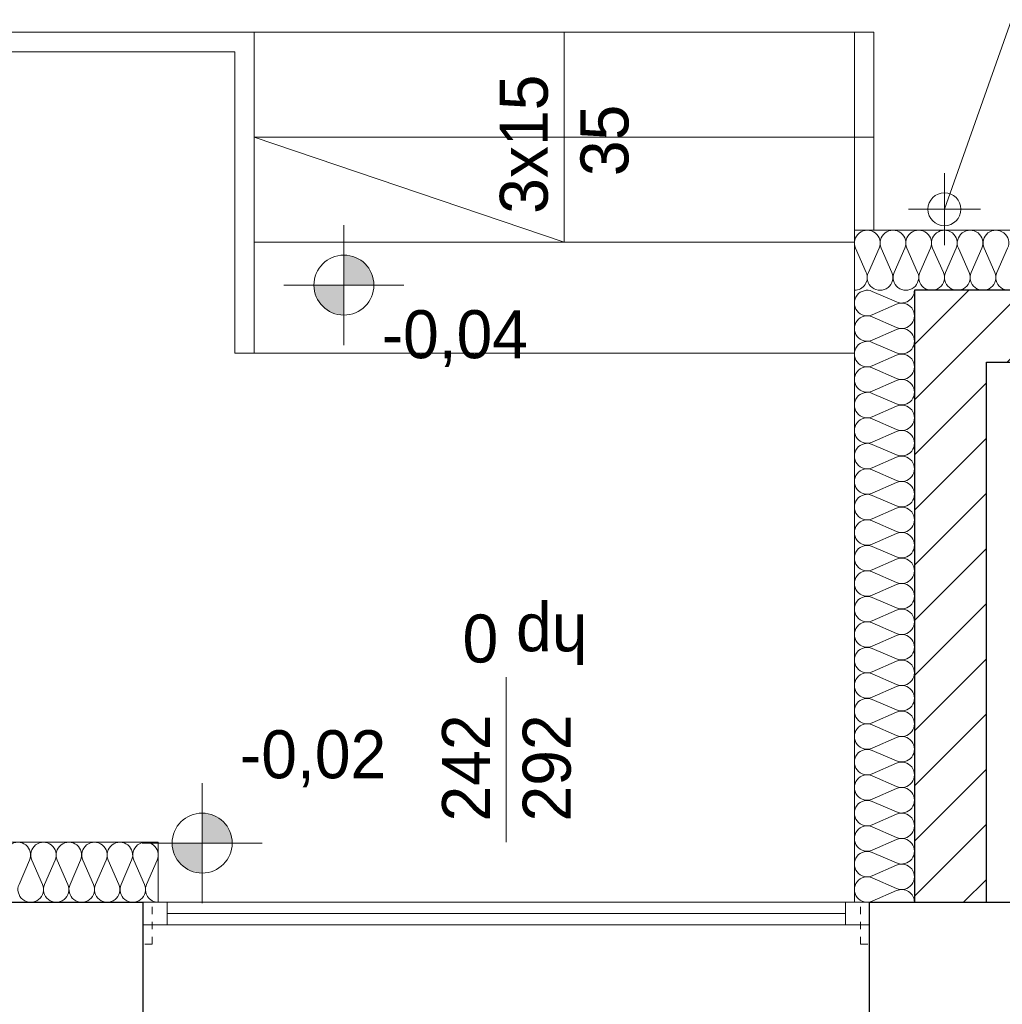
# Model space of a CAD drawing. Extents: x -220425 to -32551, y -64521 to 77206.
# Tile 27 of 59: x -181694 to -178420, y 2305 to 5587. Entities that reach past the tile are written whole.
import ezdxf

# ---------------------------------------------------------------- set-up
doc = ezdxf.new("R2010")
doc.units = 0
doc.header["$MEASUREMENT"] = 0
doc.linetypes.add('Hidden Line', pattern=[50, 25, -25])
for name, color, linetype, lineweight in [('ARCH dach_Nr_Pióra__46', 5, 'Continuous', 13), ('Arch rynny_Nr_Pióra__21', 7, 'Continuous', 9), ('Arch schody_Nr_Pióra__21', 7, 'Continuous', 9), ('Arch wyburzenia_Nr_Pióra__46', 5, 'Continuous', 13), ('Arch ściany nośne_Nr_Pióra__21', 7, 'Continuous', 9), ('Arch ściany nośne_Nr_Pióra__27', 7, 'Continuous', 30), ('INWENT RZĘDNE_Nr_Pióra__21', 7, 'Continuous', 9), ('INWENT.ŚCIANY_Nr_Pióra__1', 7, 'Continuous', 25), ('INWENT.ŚCIANY_Nr_Pióra__101', 8, 'Continuous', 13)]:
    doc.layers.add(name, color=color, linetype=linetype, lineweight=lineweight)
doc.layers.add('Arch ocieplenie_Nr_Pióra__22', color=7, linetype='Continuous', lineweight=9, true_color=0x7f7f7f)
doc.layers.add('Arch okna_Nr_Pióra__4', color=7, linetype='Continuous', lineweight=9, true_color=0x029e21)
doc.layers.add('Drzwi ArchiCAD', color=7, linetype='Continuous')
doc.styles.add('GENERATED_STYLE_2', font='txt')
doc.styles.add('GENERATED_STYLE_6', font='txt')
pattern_1 = [(45, (197252.38, 10015.15), (-91.92388, 91.92388), [])]

# ---------------------------------------------------------------- blocks, each defined once
blk = doc.blocks.new('A$C68B6B573')
at = {"layer": 'Arch ściany nośne_Nr_Pióra__21', "linetype": 'Continuous'}
h = blk.add_hatch(dxfattribs=at)
h.set_pattern_fill('Common_Brick', color=252, style=0, pattern_type=2)
h.set_pattern_definition(pattern_1)
h.paths.add_polyline_path([(18780, 12660), (18780, 14460), (18540, 14700), (18540, 12660)], flags=0)
h = blk.add_hatch(dxfattribs=at)
h.set_pattern_fill('Common_Brick', color=252, style=0, pattern_type=2)
h.set_pattern_definition(pattern_1)
h.paths.add_polyline_path([(18890, 14700), (18540, 14700), (18780, 14460), (18890, 14460)], flags=0)
at = {"layer": 'INWENT RZĘDNE_Nr_Pióra__21', "linetype": 'Continuous'}
for points in [[(16638.8, 14717.3), (16738.8, 14717.3), (16731.2, 14755.6), (16709.5, 14788), (16677.1, 14809.7), (16638.8, 14817.3)], [(16638.8, 14717.3), (16538.8, 14717.3), (16546.4, 14679.1), (16568.1, 14646.6), (16600.5, 14624.9), (16638.8, 14617.3)], [(16166.4, 12857.4), (16266.4, 12857.4), (16258.8, 12895.7), (16237.1, 12928.1), (16204.7, 12949.8), (16166.4, 12957.4)], [(16166.4, 12857.4), (16066.4, 12857.4), (16074, 12819.1), (16095.7, 12786.7), (16128.1, 12765), (16166.4, 12757.4)]]:
    blk.add_hatch(color=252, dxfattribs=at).paths.add_polyline_path(points, flags=0)
at = {"layer": 'ARCH dach_Nr_Pióra__46', "color": 252, "linetype": 'Hidden Line'}
blk.add_line((18340, 14900), (23970, 14900), dxfattribs=at)
at = {"layer": 'Arch ocieplenie_Nr_Pióra__22', "color": 252, "linetype": 'Continuous'}
for p, q in [((18343.6, 14840.4), (18379.3, 14759.6)), ((18386.5, 14759.6), (18422.1, 14840.4)), ((18429.3, 14840.4), (18465, 14759.6)), ((18472.2, 14759.6), (18507.8, 14840.4)), ((18515, 14840.4), (18550.7, 14759.6)), ((18557.9, 14759.6), (18593.5, 14840.4)), ((18600.7, 14840.4), (18636.4, 14759.6)), ((18643.6, 14759.6), (18679.3, 14840.4)), ((18686.5, 14840.4), (18722.1, 14759.6)), ((18729.3, 14759.6), (18765, 14840.4)), ((18772.2, 14840.4), (18807.8, 14759.6)), ((18815, 14759.6), (18850.7, 14840.4)), ((18480.4, 14661.1), (18399.6, 14696.4)), ((18399.6, 14618.6), (18480.4, 14653.9)), ((18480.4, 14576.1), (18399.6, 14611.4)), ((18399.6, 14533.6), (18480.4, 14568.9)), ((18480.4, 14491.1), (18399.6, 14526.4)), ((18399.6, 14448.6), (18480.4, 14483.9)), ((18480.4, 14406.1), (18399.6, 14441.4)), ((18399.6, 14363.6), (18480.4, 14398.9)), ((18480.4, 14321.1), (18399.6, 14356.4)), ((18399.6, 14278.6), (18480.4, 14313.9)), ((18480.4, 14236.1), (18399.6, 14271.4)), ((18399.6, 14193.6), (18480.4, 14228.9)), ((18480.4, 14151.1), (18399.6, 14186.4)), ((18399.6, 14108.6), (18480.4, 14143.9)), ((18480.4, 14066.1), (18399.6, 14101.4)), ((18399.6, 14023.6), (18480.4, 14058.9)), ((18480.4, 13981.1), (18399.6, 14016.4)), ((18399.6, 13938.6), (18480.4, 13973.9)), ((18480.4, 13896.1), (18399.6, 13931.4)), ((18399.6, 13853.6), (18480.4, 13888.9)), ((18480.4, 13811.1), (18399.6, 13846.4)), ((18399.6, 13768.6), (18480.4, 13803.9)), ((18480.4, 13726.1), (18399.6, 13761.4)), ((18399.6, 13683.6), (18480.4, 13718.9)), ((18480.4, 13641.1), (18399.6, 13676.4)), ((18399.6, 13598.6), (18480.4, 13633.9)), ((18480.4, 13556.1), (18399.6, 13591.4)), ((18399.6, 13513.6), (18480.4, 13548.9)), ((18480.4, 13471.1), (18399.6, 13506.4)), ((18399.6, 13428.6), (18480.4, 13463.9)), ((18480.4, 13386.1), (18399.6, 13421.4)), ((18399.6, 13343.6), (18480.4, 13378.9)), ((18480.4, 13301.1), (18399.6, 13336.4)), ((18399.6, 13258.6), (18480.4, 13293.9)), ((18480.4, 13216.1), (18399.6, 13251.4)), ((18399.6, 13173.6), (18480.4, 13208.9)), ((18480.4, 13131.1), (18399.6, 13166.4)), ((18399.6, 13088.6), (18480.4, 13123.9)), ((18480.4, 13046.1), (18399.6, 13081.4)), ((18399.6, 13003.6), (18480.4, 13038.9)), ((18480.4, 12961.1), (18399.6, 12996.4)), ((18399.6, 12918.6), (18480.4, 12953.9)), ((18480.4, 12876.1), (18399.6, 12911.4)), ((18399.6, 12833.6), (18480.4, 12868.9)), ((15556.1, 12719.6), (15591.4, 12800.4)), ((15598.6, 12800.4), (15633.9, 12719.6)), ((15641.1, 12719.6), (15676.4, 12800.4)), ((15683.6, 12800.4), (15718.9, 12719.6)), ((15726.1, 12719.6), (15761.4, 12800.4)), ((15768.6, 12800.4), (15803.9, 12719.6)), ((15811.1, 12719.6), (15846.4, 12800.4)), ((15853.6, 12800.4), (15888.9, 12719.6)), ((15896.1, 12719.6), (15931.4, 12800.4)), ((15938.6, 12800.4), (15973.9, 12719.6)), ((15981.1, 12719.6), (16016.4, 12800.4)), ((18480.4, 12791.1), (18399.6, 12826.4)), ((18399.6, 12748.6), (18480.4, 12783.9)), ((18480.4, 12706.1), (18399.6, 12741.4)), ((18399.6, 12663.6), (18480.4, 12698.9))]:
    blk.add_line(p, q, dxfattribs=at)
for centre, major_axis, ratio, start_param, end_param in [((18382.9, 14857.5), (42.9, 0), 0.992495, 5.870392, 9.837571), ((18468.6, 14857.5), (42.9, 0), 0.992495, 5.870392, 9.837571), ((18554.3, 14857.5), (42.9, 0), 0.992495, 5.870392, 9.837571), ((18640, 14857.5), (42.9, 0), 0.992495, 5.870392, 9.837571), ((18725.7, 14857.5), (42.9, 0), 0.992495, 5.870392, 9.837571), ((18811.4, 14857.5), (42.9, 0), 0.992495, 5.870392, 9.837571), ((18340, 14742.5), (42.9, 0), 0.992495, 4.712389, 6.695979), ((18425.7, 14742.5), (42.9, 0), 0.992495, 2.7288, 6.695979), ((18511.4, 14742.5), (42.9, 0), 0.992495, 2.7288, 6.695979), ((18597.1, 14742.5), (42.9, 0), 0.992495, 2.7288, 6.695979), ((18682.9, 14742.5), (42.9, 0), 0.992495, 2.7288, 6.695979), ((18768.6, 14742.5), (42.9, 0), 0.992495, 2.7288, 6.695979), ((18854.3, 14742.5), (42.9, 0), 0.992495, 2.7288, 6.695979), ((18382.5, 14657.5), (-42.5, 0), 0.999163, 4.299595, 8.266775), ((18497.5, 14700), (-42.5, 0), 0.999163, 1.158004, 3.141593), ((18497.5, 14615), (-42.5, 0), 0.999163, 1.158004, 5.125183), ((18382.5, 14572.5), (-42.5, 0), 0.999163, 4.299595, 8.266775), ((18497.5, 14530), (-42.5, 0), 0.999163, 1.158004, 5.125183), ((18382.5, 14487.5), (-42.5, 0), 0.999163, 4.299595, 8.266775), ((18497.5, 14445), (-42.5, 0), 0.999163, 1.158004, 5.125183), ((18382.5, 14402.5), (-42.5, 0), 0.999163, 4.299595, 8.266775), ((18497.5, 14360), (-42.5, 0), 0.999163, 1.158004, 5.125183), ((18382.5, 14317.5), (-42.5, 0), 0.999163, 4.299595, 8.266775), ((18497.5, 14275), (-42.5, 0), 0.999163, 1.158004, 5.125183), ((18382.5, 14232.5), (-42.5, 0), 0.999163, 4.299595, 8.266775), ((18497.5, 14190), (-42.5, 0), 0.999163, 1.158004, 5.125183), ((18382.5, 14147.5), (-42.5, 0), 0.999163, 4.299595, 8.266775), ((18497.5, 14105), (-42.5, 0), 0.999163, 1.158004, 5.125183), ((18382.5, 14062.5), (-42.5, 0), 0.999163, 4.299595, 8.266775), ((18497.5, 14020), (-42.5, 0), 0.999163, 1.158004, 5.125183), ((18382.5, 13977.5), (-42.5, 0), 0.999163, 4.299595, 8.266775), ((18497.5, 13935), (-42.5, 0), 0.999163, 1.158004, 5.125183), ((18382.5, 13892.5), (-42.5, 0), 0.999163, 4.299595, 8.266775), ((18497.5, 13850), (-42.5, 0), 0.999163, 1.158004, 5.125183), ((18382.5, 13807.5), (-42.5, 0), 0.999163, 4.299595, 8.266775), ((18497.5, 13765), (-42.5, 0), 0.999163, 1.158004, 5.125183), ((18382.5, 13722.5), (-42.5, 0), 0.999163, 4.299595, 8.266775), ((18497.5, 13680), (-42.5, 0), 0.999163, 1.158004, 5.125183), ((18382.5, 13637.5), (-42.5, 0), 0.999163, 4.299595, 8.266775), ((18497.5, 13595), (-42.5, 0), 0.999163, 1.158004, 5.125183), ((18382.5, 13552.5), (-42.5, 0), 0.999163, 4.299595, 8.266775), ((18497.5, 13510), (-42.5, 0), 0.999163, 1.158004, 5.125183), ((18382.5, 13467.5), (-42.5, 0), 0.999163, 4.299595, 8.266775), ((18497.5, 13425), (-42.5, 0), 0.999163, 1.158004, 5.125183), ((18382.5, 13382.5), (-42.5, 0), 0.999163, 4.299595, 8.266775), ((18497.5, 13340), (-42.5, 0), 0.999163, 1.158004, 5.125183), ((18382.5, 13297.5), (-42.5, 0), 0.999163, 4.299595, 8.266775), ((18497.5, 13255), (-42.5, 0), 0.999163, 1.158004, 5.125183), ((18382.5, 13212.5), (-42.5, 0), 0.999163, 4.299595, 8.266775), ((18497.5, 13170), (-42.5, 0), 0.999163, 1.158004, 5.125183), ((18382.5, 13127.5), (-42.5, 0), 0.999163, 4.299595, 8.266775), ((18497.5, 13085), (-42.5, 0), 0.999163, 1.158004, 5.125183), ((18382.5, 13042.5), (-42.5, 0), 0.999163, 4.299595, 8.266775), ((18497.5, 13000), (-42.5, 0), 0.999163, 1.158004, 5.125183), ((18382.5, 12957.5), (-42.5, 0), 0.999163, 4.299595, 8.266775), ((18497.5, 12915), (-42.5, 0), 0.999163, 1.158004, 5.125183), ((18382.5, 12872.5), (-42.5, 0), 0.999163, 4.299595, 8.266775), ((18497.5, 12830), (-42.5, 0), 0.999163, 1.158004, 5.125183), ((15552.5, 12817.5), (0, 42.5), 0.999163, 4.299595, 8.266775), ((15637.5, 12817.5), (0, 42.5), 0.999163, 4.299595, 8.266775), ((15722.5, 12817.5), (0, 42.5), 0.999163, 4.299595, 8.266775), ((15807.5, 12817.5), (0, 42.5), 0.999163, 4.299595, 8.266775), ((15892.5, 12817.5), (0, 42.5), 0.999163, 4.299595, 8.266775), ((15977.5, 12817.5), (0, 42.5), 0.999163, 4.299595, 8.266775), ((18382.5, 12787.5), (-42.5, 0), 0.999163, 4.299595, 8.266775), ((18497.5, 12745), (-42.5, 0), 0.999163, 1.158004, 5.125183), ((18382.5, 12702.5), (-42.5, 0), 0.999163, 4.299595, 8.266775), ((15595, 12702.5), (0, 42.5), 0.999163, 1.158004, 5.125183), ((15680, 12702.5), (0, 42.5), 0.999163, 1.158004, 5.125183), ((15765, 12702.5), (0, 42.5), 0.999163, 1.158004, 5.125183), ((15850, 12702.5), (0, 42.5), 0.999163, 1.158004, 5.125183), ((15935, 12702.5), (0, 42.5), 0.999163, 1.158004, 5.125183), ((16020, 12702.5), (0, 42.5), 0.999163, 1.158004, 3.141593), ((18497.5, 12660), (-42.5, 0), 0.999163, 3.141593, 5.125182)]:
    blk.add_ellipse(centre, major_axis=major_axis, ratio=ratio, start_param=start_param, end_param=end_param, dxfattribs=at)
at = {"layer": 'Arch okna_Nr_Pióra__4', "color": 252, "linetype": 'Continuous'}
for p, q in [((17180, 12860), (17180, 13410)), ((15970, 12660), (18390, 12660)), ((16050, 12585), (16050, 12660)), ((18310, 12585), (18310, 12660)), ((16050, 12622.5), (18310, 12622.5)), ((15970, 12585), (18390, 12585))]:
    blk.add_line(p, q, dxfattribs=at)
at = {"layer": 'Arch rynny_Nr_Pióra__21', "color": 252, "linetype": 'Continuous'}
for p, q in [((18982, 15938.7), (18640, 14970)), ((18640, 14850), (18640, 15090)), ((18760, 14970), (18520, 14970))]:
    blk.add_line(p, q, dxfattribs=at)
blk.add_circle((18640, 14970), 55, dxfattribs=at)
at = {"layer": 'Arch schody_Nr_Pióra__21', "color": 252, "linetype": 'Continuous'}
for p, q in [((12680, 15560), (16340, 15560)), ((16340, 15560), (18405, 15560)), ((16340, 14490), (16340, 15560)), ((17372.5, 15560), (17372.5, 14860)), ((18340, 14900), (18340, 15560)), ((18405, 14900), (18405, 15560)), ((12680, 15495), (16275, 15495)), ((16275, 14490), (16275, 15495)), ((17372.5, 14860), (16340, 15210)), ((16340, 15210), (18405, 15210)), ((16340, 14860), (18340, 14860)), ((16275, 14490), (16340, 14490)), ((16340, 14490), (18340, 14490))]:
    blk.add_line(p, q, dxfattribs=at)
at = {"layer": 'Arch wyburzenia_Nr_Pióra__46', "color": 252, "linetype": 'Continuous'}
for p, q in [((18340, 14900), (21970, 14900)), ((18340, 12660), (18340, 14900)), ((15340, 12860), (16020, 12860)), ((16020, 12860), (16020, 12660))]:
    blk.add_line(p, q, dxfattribs=at)
at = {"layer": 'Arch ściany nośne_Nr_Pióra__27', "color": 252, "linetype": 'Continuous'}
for p, q in [((18540, 14700), (18540, 12660)), ((18890, 14700), (18540, 14700)), ((18780, 12660), (18780, 14460)), ((18780, 14460), (18890, 14460)), ((18540, 12660), (18780, 12660))]:
    blk.add_line(p, q, dxfattribs=at)
at = {"layer": 'INWENT RZĘDNE_Nr_Pióra__21', "color": 252, "linetype": 'Continuous'}
for p, q in [((16638.8, 14517.3), (16638.8, 14917.3)), ((16438.8, 14717.3), (16838.8, 14717.3)), ((16166.4, 12657.4), (16166.4, 13057.4)), ((15966.4, 12857.4), (16366.4, 12857.4))]:
    blk.add_line(p, q, dxfattribs=at)
for centre in [(16638.8, 14717.3), (16166.4, 12857.4)]:
    blk.add_circle(centre, 100, dxfattribs=at)
at = {"layer": 'INWENT.ŚCIANY_Nr_Pióra__1', "color": 252, "linetype": 'Continuous'}
for p, q in [((15390, 12660), (15970, 12660)), ((15970, 12240), (15970, 12660)), ((18390, 12660), (18950, 12660)), ((18390, 12240), (18390, 12660))]:
    blk.add_line(p, q, dxfattribs=at)
at = {"layer": 'INWENT.ŚCIANY_Nr_Pióra__101', "color": 252, "linetype": 'Hidden Line'}
for p, q in [((15970, 12660), (16000, 12660)), ((16000, 12520), (16000, 12660)), ((18360, 12520), (18360, 12660)), ((18360, 12660), (18390, 12660)), ((16000, 12520), (15970, 12520)), ((18360, 12520), (18390, 12520))]:
    blk.add_line(p, q, dxfattribs=at)
at = {"layer": 'Arch okna_Nr_Pióra__4', "color": 252, "linetype": 'Continuous', "style": 'GENERATED_STYLE_6'}
for s, rotation, p in [('hp 0', 180, (17450.5, 13619.4)), ('242', 90, (17125.8, 12929.3)), ('292', 90, (17394.6, 12929.3))]:
    blk.add_text(s, height=160, rotation=rotation, dxfattribs=at).set_placement(p)
at = {"layer": 'Arch schody_Nr_Pióra__21', "color": 252, "linetype": 'Continuous', "style": 'GENERATED_STYLE_6'}
for s, p in [('3x15', (17318.3, 14954.8)), ('35', (17587, 15080.5))]:
    blk.add_text(s, height=160, rotation=90, dxfattribs=at).set_placement(p)
at = {"layer": 'INWENT RZĘDNE_Nr_Pióra__21', "color": 252, "char_height": 160, "attachment_point": 7, "style": 'GENERATED_STYLE_2'}
for s, insert in [('{-0,04}', (16764.7, 14443.8)), ('{-0,02}', (16292.2, 13043.7))]:
    blk.add_mtext(s, dxfattribs=dict(at, insert=insert))

msp = doc.modelspace()

# ---------------------------------------------------------------- block references
at = {"layer": 'Drzwi ArchiCAD'}
msp.add_blockref('A$C68B6B573', (-197252.38, -10015.148), dxfattribs=at)

doc.saveas('drawing.dxf')
